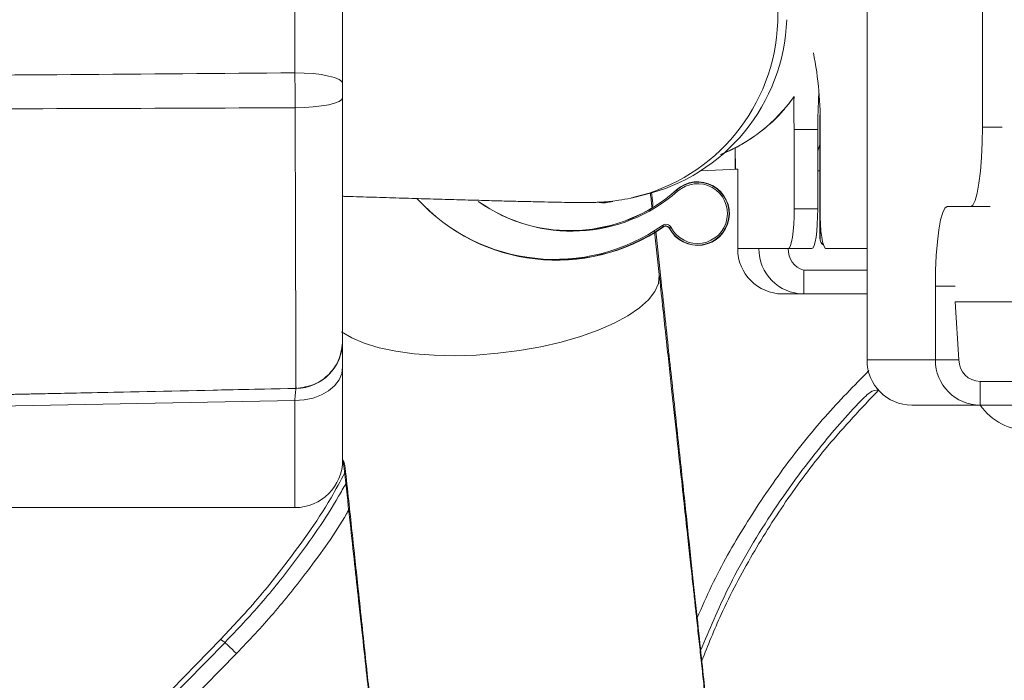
# Model space of a CAD drawing. Header units: millimetres. Extents: x 69081 to 158617, y -37521 to -9534.
# Tile 170 of 256: x 113675.19 to 113687.57, y -20063.78 to -20055.47. Entities that reach past the tile are written whole.
import ezdxf

# ---------------------------------------------------------------- set-up
doc = ezdxf.new("R2010")
doc.units = ezdxf.units.MM
doc.layers.add('ARCH_wyposażenie', color=8, linetype='Continuous', lineweight=9)
doc.layers.add('JS_DACH', color=3, linetype='Continuous')

# ---------------------------------------------------------------- blocks, each defined once
blk = doc.blocks.new('MASZYNA MYJĄCA')
at = {"layer": 'ARCH_wyposażenie'}
for p, q in [((22.4, -11.377), (22.4, -20.958)), ((22.7, -12.789), (22.7, -21.817)), ((21.4, -21.274), (21.4, -19.19)), ((19.2, -20.93), (19.2, -20.683)), ((20.2, -21.374), (20.2, -20.831)), ((19.2, -20.93), (15.2, -20.93)), ((22.4, -20.958), (22.7, -20.958)), ((21.2, -21.274), (21.2, -21.522)), ((22.13, -21.225), (21.4, -21.274)), ((22.13, -21.225), (22.13, -22.381)), ((22.13, -21.522), (21.2, -21.522)), ((15.2, -22.381), (22.13, -22.381)), ((20.73, -22.381), (20.73, -22.898)), ((21, -22.381), (21, -23.177)), ((21.3, -22.381), (21.3, -23.443)), ((19.045, -22.974), (20.6, -22.974)), ((19.23, -22.972), (20.23, -22.972)), ((19.23, -22.972), (20.6, -22.972)), ((20.23, -23), (19.23, -23)), ((19.23, -23.297), (19.23, -23)), ((19.751, -23), (19.751, -22.974)), ((20.23, -23.297), (20.23, -23)), ((20.6, -22.972), (20.6, -22.972)), ((20.6, -22.974), (20.6, -22.972)), ((20.73, -23.074), (20.73, -24.007)), ((21.3, -23.177), (21, -23.177)), ((20.23, -23.297), (19.23, -23.297)), ((19.751, -24.473), (19.73, -24.007)), ((19.73, -24.007), (20.73, -24.007)), ((19.73, -24.007), (19.73, -24.041)), ((19.461, -24.041), (19.73, -24.035)), ((19.461, -24.041), (19.73, -24.041)), ((19.994, -24.776), (19.991, -24.779)), ((20.473, -24.863), (20.475, -24.866)), ((20.453, -24.941), (20.457, -24.939)), ((21.057, -24.993), (20.516, -25.052)), ((20.085, -25.311), (20.058, -25.198)), ((20.085, -25.311), (20.089, -25.331)), ((20.135, -25.579), (20.144, -25.618)), ((20.135, -25.579), (20.135, -25.579)), ((20.144, -25.618), (20.14, -25.618)), ((20.141, -25.63), (20.142, -25.634)), ((20.141, -25.63), (20.143, -25.63)), ((20.142, -25.634), (20.144, -25.635)), ((20.142, -25.636), (20.143, -25.641)), ((20.142, -25.636), (20.144, -25.636)), ((20.143, -25.63), (20.144, -25.635)), ((20.143, -25.641), (20.145, -25.641)), ((20.144, -25.636), (20.145, -25.641)), ((20.144, -25.678), (20.145, -25.648)), ((20.145, -25.647), (20.147, -25.647)), ((20.145, -25.648), (20.146, -25.652)), ((20.145, -25.648), (20.147, -25.648)), ((20.146, -25.652), (20.148, -25.652)), ((20.146, -25.653), (20.147, -25.657)), ((20.146, -25.653), (20.148, -25.653)), ((20.147, -25.647), (20.147, -25.648)), ((20.147, -25.648), (20.148, -25.652)), ((20.147, -25.657), (20.149, -25.657)), ((20.148, -25.653), (20.149, -25.657)), ((20.148, -25.659), (20.149, -25.663)), ((20.148, -25.659), (20.15, -25.659)), ((20.148, -25.749), (20.15, -25.749)), ((20.149, -25.663), (20.151, -25.663)), ((20.15, -25.659), (20.151, -25.663)), ((20.152, -25.668), (20.15, -25.668)), ((20.15, -25.684), (20.152, -25.684)), ((13.888, -28.974), (18.653, -28.974)), ((22.22, -28.974), (23.388, -28.974)), ((18.518, -29.574), (14.786, -29.574)), ((22.49, -29.561), (22.488, -29.561)), ((22.573, -33.484), (22.49, -29.561)), ((22.641, -29.574), (22.714, -33.474)), ((23.988, -29.574), (22.641, -29.574)), ((23.988, -33.474), (23.988, -29.574)), ((25.35, -30.232), (25.649, -30.512)), ((25.824, -30.31), (26.614, -31.086)), ((26.593, -31.346), (25.684, -30.453)), ((25.649, -30.512), (27.532, -32.351))]:
    blk.add_line(p, q, dxfattribs=at)
for points in [[(20.2, -21.078), (20.181, -21.049), (20.124, -21.022), (20.031, -20.996), (19.907, -20.974), (19.756, -20.955), (19.583, -20.942), (19.395, -20.933), (19.2, -20.93)], [(21.2, -21.522), (21.005, -21.519), (20.817, -21.51), (20.644, -21.497), (20.493, -21.478), (20.369, -21.456), (20.276, -21.43), (20.219, -21.403), (20.2, -21.374)], [(20.23, -22.972), (20.328, -22.971), (20.421, -22.966), (20.508, -22.96), (20.584, -22.95), (20.646, -22.939), (20.692, -22.926), (20.72, -22.913), (20.73, -22.898)], [(19.502, -23), (19.421, -22.976), (19.415, -22.974)], [(20.23, -23), (20.328, -23.002), (20.421, -23.006), (20.508, -23.013), (20.584, -23.022), (20.646, -23.033), (20.692, -23.046), (20.72, -23.06), (20.73, -23.074)], [(20.73, -23.371), (20.72, -23.357), (20.692, -23.343), (20.646, -23.33), (20.584, -23.319), (20.508, -23.31), (20.421, -23.303), (20.328, -23.299), (20.23, -23.297)], [(20.009, -24.763), (20.006, -24.765), (20.003, -24.768), (20, -24.77), (19.998, -24.772), (19.996, -24.774), (19.995, -24.775), (19.994, -24.776), (19.994, -24.776)], [(20.463, -24.845), (20.465, -24.848), (20.467, -24.852), (20.469, -24.855), (20.47, -24.857), (20.471, -24.86), (20.472, -24.861), (20.473, -24.862), (20.473, -24.863)], [(20.437, -24.953), (20.44, -24.95), (20.443, -24.948), (20.446, -24.946), (20.448, -24.945), (20.45, -24.943), (20.452, -24.942), (20.453, -24.941), (20.453, -24.941)], [(21.057, -24.993), (21.065, -24.993), (21.167, -25.003), (21.27, -25.048), (21.374, -25.129), (21.476, -25.242), (21.575, -25.388), (21.669, -25.562), (21.756, -25.762), (21.835, -25.985), (21.905, -26.226), (21.964, -26.483), (22.011, -26.749), (22.046, -27.021), (22.068, -27.294), (22.077, -27.564), (22.071, -27.825), (22.053, -28.074), (22.021, -28.305), (21.977, -28.516), (21.92, -28.702), (21.853, -28.86), (21.776, -28.988)], [(20.14, -25.618), (20.14, -25.639), (20.146, -25.652)], [(20.149, -25.673), (20.149, -25.67), (20.15, -25.668), (20.15, -25.668), (20.15, -25.668), (20.15, -25.67), (20.15, -25.674), (20.15, -25.678), (20.15, -25.684)], [(18.653, -28.974), (18.627, -28.986), (18.601, -29.02), (18.578, -29.075), (18.558, -29.15), (18.541, -29.241), (18.528, -29.344), (18.521, -29.457), (18.518, -29.574)], [(18.829, -28.974), (18.853, -28.986), (18.877, -29.02), (18.9, -29.075), (18.919, -29.149), (18.935, -29.24), (18.947, -29.343), (18.954, -29.455), (18.957, -29.572)], [(22.22, -28.974), (22.302, -28.986), (22.381, -29.02), (22.454, -29.076), (22.517, -29.15), (22.57, -29.241), (22.609, -29.345), (22.632, -29.457), (22.641, -29.574)], [(25.684, -30.453), (25.687, -30.449), (25.696, -30.441), (25.709, -30.428), (25.726, -30.41), (25.747, -30.388), (25.771, -30.364), (25.797, -30.337), (25.824, -30.31)], [(25.684, -30.453), (25.67, -30.476), (25.649, -30.512)]]:
    blk.add_lwpolyline(points, dxfattribs=at)
for centre, radius, start, end in [((22.269, -20.344), 0.75, 305.1188, 54.8811), ((22.131, -20.956), 0.269, 269.686, 359.6813), ((22.133, -20.955), 0.567, 269.6854, 359.6817), ((22.133, -21.814), 0.567, 269.6856, 359.6819), ((19.115, -27.214), 4.244, 88.4522, 101.5566), ((19.219, -16.231), 6.769, 266.2818, 270.0945), ((20.6, -22.874), 0.1, 269.9999, 326.7142), ((20.601, -22.872), 0.1, 269.2567, 325.1002), ((20.742, -23.103), 0.269, 267.4642, 343.9923), ((20.733, -23.174), 0.567, 269.6854, 359.6817), ((17.772, -25.739), 2.349, 13.3072, 88.1097), ((19.004, -16.501), 6.8, 268.425, 271.9065), ((17.598, -25.007), 2.099, 21.921, 54.488), ((17.799, -25.852), 2.35, 88.1152, 181.7954), ((17.798, -25.852), 2.349, 13.3071, 88.1099), ((20.733, -23.44), 0.567, 269.6854, 359.6817), ((20.289, -24.512), 0.4, 297.6827, 221.8103), ((20.289, -24.512), 0.396, 297.6827, 221.8103), ((20.289, -24.512), 0.376, 297.6827, 221.8103), ((18.503, -26.115), 2, 324.7573, 41.9322), ((18.5, -26.112), 2.004, 324.7301, 41.8103), ((18.486, -26.097), 2.024, 324.5973, 41.229), ((20.498, -24.911), 0.0741, 117.6827, 214.5247), ((20.498, -24.911), 0.0541, 117.6827, 214.5247), ((20.498, -24.911), 0.05, 117.6827, 214.5247), ((18.5, -26.285), 2.375, 312.5136, 34.5247), ((18.502, -26.288), 2.371, 312.5275, 34.6259), ((18.514, -26.305), 2.351, 312.5931, 35.1186), ((19.025, -25.644), 1.119, 358.2788, 359.8713), ((23.738, -25.732), 3.589, 179.0522, 180.2586), ((16.477, -25.619), 3.673, 357.9834, 358.9863), ((19.438, -25.757), 0.71, 0.697, 2.3364), ((16.531, -25.621), 3.622, 357.9762, 358.9934), ((20.061, -25.679), 0.0915, 356.4256, 6.866), ((21.891, -29.574), 0.6, 1.295, 89.9982), ((23.388, -29.574), 0.6, 360, 90)]:
    blk.add_arc(centre, radius, start, end, dxfattribs=at)
for points, knots in [([(22.508, -22.234), (22.506, -22.316), (22.738, -22.561), (23.268, -23.017), (24.067, -23.605), (24.935, -24.117), (25.528, -24.365), (25.786, -24.473)], [0, 0, 0, 0, 0.051568, 0.251302, 0.52088, 0.79126, 1, 1, 1, 1]), ([(22.508, -22.234), (22.738, -22.452), (23.17, -22.86), (23.868, -23.384), (24.577, -23.833), (25.261, -24.197), (25.721, -24.381), (25.917, -24.459)], [0, 0, 0, 0, 0.23171, 0.434392, 0.637075, 0.845645, 1, 1, 1, 1]), ([(25.376, -24.516), (25.241, -24.457), (24.838, -24.283), (24.211, -23.924), (23.5, -23.447), (22.846, -22.93), (22.454, -22.544), (22.263, -22.357)], [0, 0, 0, 0, 0.116222, 0.345022, 0.567363, 0.789704, 1, 1, 1, 1]), ([(19.545, -24.223), (19.539, -24.208), (19.511, -24.132), (19.44, -23.992), (19.329, -23.81), (19.192, -23.632), (19.045, -23.475), (18.936, -23.389), (18.888, -23.35)], [0, 0, 0, 0, 0.047455, 0.229223, 0.424049, 0.626799, 0.835012, 1, 1, 1, 1]), ([(26.66, -24.392), (26.638, -24.383), (26.504, -24.397), (26.16, -24.433), (25.714, -24.48), (25.162, -24.539), (24.515, -24.608), (23.779, -24.687), (22.966, -24.774), (22.084, -24.868), (21.261, -24.957), (20.72, -25.015), (20.508, -25.038)], [0, 0, 0, 0, 0.103434, 0.206922, 0.310465, 0.414063, 0.517715, 0.621422, 0.725184, 0.829, 0.932871, 1, 1, 1, 1]), ([(23.388, -28.974), (23.407, -28.964), (23.711, -28.931), (24.176, -28.88), (24.692, -28.824), (25.218, -28.767), (25.731, -28.711), (26.203, -28.659), (26.578, -28.617), (26.87, -28.584), (27.094, -28.558), (27.264, -28.537), (27.391, -28.52), (27.5, -28.503), (27.597, -28.485), (27.694, -28.462), (27.777, -28.437), (27.848, -28.411), (27.89, -28.395), (27.941, -28.374), (28.007, -28.344), (28.11, -28.293), (28.25, -28.212), (28.425, -28.087), (28.614, -27.918), (28.807, -27.694), (28.982, -27.414), (29.119, -27.087), (29.201, -26.725), (29.214, -26.407), (29.189, -26.137), (29.142, -25.907), (29.06, -25.658), (28.926, -25.39), (28.727, -25.115), (28.447, -24.849), (28.077, -24.616), (27.67, -24.462), (27.256, -24.383), (26.861, -24.359), (26.585, -24.39), (26.444, -24.406)], [0, 0, 0, 0, 0.022087, 0.067259, 0.110365, 0.151412, 0.209113, 0.262199, 0.310673, 0.354531, 0.393769, 0.428376, 0.458337, 0.484065, 0.512465, 0.534202, 0.549539, 0.553813, 0.557432, 0.560597, 0.565015, 0.570591, 0.581928, 0.594968, 0.61061, 0.628852, 0.649595, 0.671575, 0.694406, 0.718087, 0.730305, 0.744507, 0.762311, 0.784193, 0.810331, 0.840707, 0.875163, 0.913429, 0.940904, 0.9698, 1, 1, 1, 1]), ([(26.66, -24.392), (26.662, -24.392), (26.668, -24.389), (26.625, -24.392), (26.538, -24.4), (26.396, -24.414), (26.194, -24.436), (25.931, -24.464), (25.659, -24.494), (25.41, -24.521), (25.186, -24.545), (24.968, -24.569), (24.712, -24.597), (24.401, -24.631), (24.029, -24.671), (23.588, -24.719), (23.074, -24.775), (22.48, -24.839), (21.805, -24.913), (21.313, -24.966), (21.057, -24.993)], [0, 0, 0, 0, 0.025168, 0.089072, 0.149134, 0.205298, 0.282112, 0.349902, 0.408546, 0.45795, 0.490784, 0.523859, 0.562814, 0.60765, 0.658364, 0.714954, 0.777415, 0.845746, 0.919942, 1, 1, 1, 1]), ([(20.209, -25.085), (20.189, -25.072), (20.13, -25.079), (20.068, -25.085), (20.021, -25.09)], [0, 0, 0, 0, 0.225913, 1, 1, 1, 1]), ([(20.209, -25.085), (20.151, -25.092), (20.087, -25.098), (20.029, -25.105), (20.024, -25.105)], [0, 0, 0, 0, 0.912835, 1, 1, 1, 1]), ([(20.071, -28.974), (20.072, -28.959), (20.076, -28.829), (20.083, -28.59), (20.093, -28.262), (20.103, -27.946), (20.111, -27.645), (20.119, -27.36), (20.127, -27.094), (20.133, -26.85), (20.138, -26.628), (20.143, -26.43), (20.146, -26.256), (20.149, -26.107), (20.15, -25.977), (20.15, -25.89), (20.148, -25.81), (20.146, -25.754), (20.143, -25.688), (20.135, -25.602), (20.121, -25.488), (20.102, -25.388), (20.088, -25.324), (20.085, -25.311)], [0, 0, 0, 0, 0.008565, 0.072244, 0.135941, 0.199667, 0.263435, 0.327264, 0.391178, 0.455219, 0.519453, 0.583997, 0.649076, 0.71518, 0.783624, 0.859718, 0.886608, 0.90608, 0.924501, 0.942695, 0.963646, 0.992301, 1, 1, 1, 1]), ([(23.388, -28.974), (23.421, -28.949), (23.738, -28.915), (24.301, -28.855), (24.953, -28.785), (25.475, -28.729), (25.891, -28.685), (26.235, -28.648), (26.512, -28.619), (26.742, -28.595), (26.893, -28.578), (26.966, -28.57), (26.957, -28.565), (26.954, -28.564)], [0, 0, 0, 0, 0.016808, 0.163284, 0.312364, 0.41446, 0.518986, 0.625945, 0.707771, 0.791004, 0.876166, 0.963478, 1, 1, 1, 1]), ([(24.764, -29.742), (24.472, -29.522), (24.084, -29.229), (23.653, -29.004), (23.546, -28.948)], [0, 0, 0, 0, 0.750664, 1, 1, 1, 1]), ([(25.684, -30.453), (25.522, -30.299), (25.197, -29.991), (24.587, -29.508), (24.08, -29.154), (23.738, -28.964), (23.684, -28.933)], [0, 0, 0, 0, 0.266148, 0.533501, 0.926454, 1, 1, 1, 1]), ([(24.017, -28.897), (24.033, -28.907), (24.303, -29.058), (24.739, -29.376), (25.327, -29.838), (25.658, -30.152), (25.824, -30.31)], [0, 0, 0, 0, 0.024569, 0.403971, 0.701311, 1, 1, 1, 1]), ([(18.653, -28.974), (18.667, -28.974), (18.725, -28.974), (18.784, -28.974), (18.829, -28.974)], [0, 0, 0, 0, 0.237889, 1, 1, 1, 1]), ([(18.829, -28.974), (19.034, -28.974), (19.452, -28.974), (20.031, -28.974), (20.563, -28.974), (21.02, -28.974), (21.395, -28.974), (21.669, -28.974), (21.848, -28.974), (21.874, -28.974), (21.888, -28.974)], [0, 0, 0, 0, 0.122046, 0.247532, 0.371162, 0.498374, 0.621988, 0.749187, 0.872801, 1, 1, 1, 1]), ([(21.888, -28.974), (21.965, -28.983), (22.12, -29.001), (22.317, -29.136), (22.456, -29.329), (22.477, -29.484), (22.488, -29.561)], [0, 0, 0, 0, 0.250001, 0.500001, 0.75, 1, 1, 1, 1]), ([(21.891, -28.974), (21.933, -28.974), (21.984, -28.974), (22.106, -28.974), (22.206, -28.974), (22.22, -28.974)], [0, 0, 0, 0, 0.333605, 0.906252, 1, 1, 1, 1]), ([(18.957, -29.572), (18.844, -29.572), (18.697, -29.573), (18.552, -29.574), (18.518, -29.574)], [0, 0, 0, 0, 0.762113, 1, 1, 1, 1]), ([(18.563, -69.929), (18.563, -69.929), (18.563, -68.756), (18.573, -66.581), (18.578, -63.142), (18.582, -59.715), (18.584, -56.254), (18.584, -52.777), (18.583, -49.283), (18.581, -45.777), (18.577, -42.261), (18.569, -38.738), (18.558, -35.447), (18.541, -32.393), (18.526, -30.513), (18.518, -29.574)], [0, 0, 0, 0, 0.0000001, 0.0860937, 0.1721873, 0.2584117, 0.3446739, 0.4309362, 0.5171607, 0.6033837, 0.6896445, 0.7759049, 0.8621275, 0.9310633, 1, 1, 1, 1]), ([(18.957, -29.572), (18.961, -30.511), (18.969, -32.391), (18.975, -35.413), (18.973, -38.638), (18.969, -42.062), (18.964, -45.613), (18.959, -49.186), (18.954, -52.779), (18.95, -56.257), (18.946, -59.717), (18.941, -63.152), (18.936, -66.562), (18.931, -68.81), (18.929, -69.934)], [0, 0, 0, 0, 0.068929, 0.137858, 0.22167, 0.305501, 0.389314, 0.482836, 0.569061, 0.655323, 0.741586, 0.82781, 0.913905, 1, 1, 1, 1]), ([(22.488, -29.561), (22.488, -29.561), (22.488, -29.561), (22.435, -29.561), (22.239, -29.562), (21.919, -29.563), (21.491, -29.564), (20.961, -29.566), (20.389, -29.567), (19.804, -29.569), (19.335, -29.57), (19.047, -29.571), (18.957, -29.572)], [0, 0, 0, 0, 0.000001, 0.125394, 0.250787, 0.376177, 0.501568, 0.626971, 0.752375, 0.853038, 0.953702, 1, 1, 1, 1]), ([(22.488, -29.561), (22.461, -29.559), (22.474, -29.56), (22.483, -29.56), (22.489, -29.56)], [0, 0, 0, 0, 0.368686, 1, 1, 1, 1]), ([(22.488, -29.561), (22.512, -30.67), (22.559, -32.866), (22.618, -36.134), (22.668, -39.364), (22.709, -42.579), (22.742, -45.786), (22.767, -48.98), (22.784, -52.361), (22.793, -55.921), (22.791, -59.655), (22.779, -63.356), (22.757, -67.024), (22.724, -70.663), (22.695, -73.056), (22.68, -74.254)], [0, 0, 0, 0, 0.073138, 0.144743, 0.215391, 0.286134, 0.356902, 0.427552, 0.497952, 0.58186, 0.665554, 0.749126, 0.832664, 0.916259, 1, 1, 1, 1]), ([(22.641, -29.574), (22.634, -29.574), (22.588, -29.572), (22.514, -29.566), (22.498, -29.563), (22.49, -29.561)], [0, 0, 0, 0, 0.070464, 0.500827, 1, 1, 1, 1]), ([(24.764, -29.742), (24.864, -29.821), (25.065, -29.98), (25.255, -30.147), (25.35, -30.232)], [0, 0, 0, 0, 0.497361, 1, 1, 1, 1])]:
    blk.add_open_spline(points, degree=3, knots=knots, dxfattribs=at)

msp = doc.modelspace()

# ---------------------------------------------------------------- block references
at = {"layer": 'JS_DACH', "rotation": 270.0000000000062}
msp.add_blockref('MASZYNA MYJĄCA', (113708.2234, -20037.6197), dxfattribs=at)

doc.saveas('drawing.dxf')
